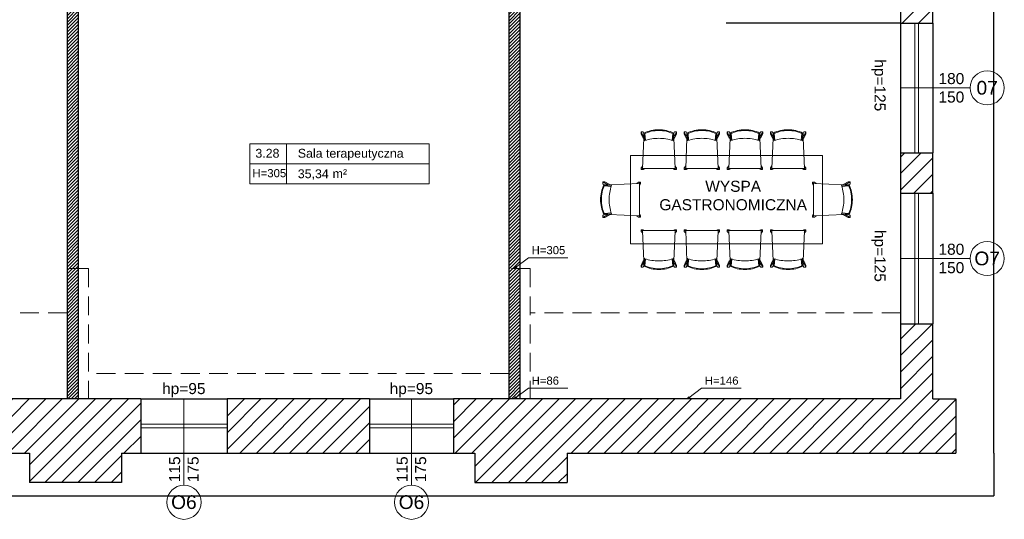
# Model space of a CAD drawing. Header units: millimetres. Extents: x 26866 to 1024070, y -428191 to 408885.
# Tile 41 of 248: x 213569 to 226918, y 244426 to 251204. Entities that reach past the tile are written whole.
import ezdxf

# ---------------------------------------------------------------- set-up
doc = ezdxf.new("R2010")
doc.units = ezdxf.units.MM
doc.header["$LTSCALE"] = 2
doc.linetypes.add('HIDDENX2', pattern=[19.05, 12.7, -6.35])
for name, color, linetype, lineweight in [('0_OPIS', 7, 'Continuous', 13), ('3DPLAN_A_OKNA', 153, 'Continuous', 5), ('3DPLAN_A_TABELKA POMIESZCZEŃ', 7, 'Continuous', 0), ('3DPLAN_A_WYSOKOŚCI ZMIANA', 144, 'HIDDENX2', 5), ('A_STOL_OPIS', 55, 'Continuous', 5), ('A_ZESTAWIENIE STOLARKI', 3, 'Continuous', 15), ('MN_cienka', 140, 'Continuous', 18), ('Opisy', 7, 'Continuous', 13)]:
    doc.layers.add(name, color=color, linetype=linetype, lineweight=lineweight)
for name, color, linetype in [('3DPLAN_A_KRESKOWANIE 1', 253, 'Continuous'), ('3DPLAN_A_OPIS', 8, 'Continuous'), ('3DPLAN_A_POMIESZCZENIE NUMER', 100, 'Continuous'), ('3DPLAN_K_DZIAŁOWA', 74, 'Continuous'), ('3DPLAN_K_DZIAŁOWA NISKIE', 134, 'Continuous'), ('3DPLAN_K_NOŚNA', 7, 'Continuous'), ('3DPLAN_K_OBRYS', 243, 'Continuous'), ('3DPLAN_K_OBRYS WIDOK', 242, 'Continuous'), ('A_POMIESZCZENIE OPIS', 100, 'Continuous')]:
    doc.layers.add(name, color=color, linetype=linetype)
doc.styles.add('ARIAL', font='arial.ttf')
doc.styles.add('TABEL1', font='txt')
doc.linetypes.add('ZIGZAG', pattern='A,0.00254,-5.08,[131,ltypeshp.shx,S=5.08,R=0,X=-5.08,Y=0],-10.16,[131,ltypeshp.shx,S=5.08,R=180,X=5.08,Y=0],-5.08', length=20.32254)

# ---------------------------------------------------------------- blocks, each defined once
blk = doc.blocks.new('tabelka dla tp')
at = {"layer": '3DPLAN_A_TABELKA POMIESZCZEŃ'}
for p, q in [((49.7, 54), (49.7, 0)), ((0, 27), (243.1, 27))]:
    blk.add_line(p, q, dxfattribs=at)
blk.add_lwpolyline([(0, 54), (243.1, 54), (243.1, 0), (0, 0)], close=True, dxfattribs=at)
at = {"layer": '3DPLAN_A_POMIESZCZENIE NUMER', "color": 7, "style": 'ARIAL'}
blk.add_attdef('NUMER', (2.2, 35.4), '', height=12, dxfattribs=at)
at = {"layer": 'A_POMIESZCZENIE OPIS', "insert": (112.2, 19.8), "char_height": 12, "width": 36.412, "attachment_point": 1, "style": 'ARIAL'}
blk.add_mtext('{\\C7;m²}', dxfattribs=at)
at = {"layer": 'A_POMIESZCZENIE OPIS', "color": 7, "style": 'ARIAL'}
for tag, p in [('NAZWA', (51.7, 35.4)), ('POWIERZCHNIA', (51.1, 7.2))]:
    blk.add_attdef(tag, p, '', height=12, dxfattribs=at)
blk = doc.blocks.new('A$C67737715')
for p, q in [((0, 514), (29, 460)), ((0, 489), (29, 428)), ((20, 16), (39, 428)), ((38, 498), (26, 515)), ((35, 474), (29, 460)), ((35, 458), (29, 428)), ((29, 428), (45, 428)), ((35, 474), (35, 458)), ((38, 495), (48, 397)), ((39, 497), (41, 493)), ((42, 428), (47, 398)), ((43, 487), (51, 397)), ((53, 493), (62, 400)), ((433, 493), (424, 400)), ((443, 487), (435, 397)), ((448, 495), (438, 397)), ((444, 428), (438, 398)), ((457, 428), (441, 428)), ((447, 497), (445, 493)), ((447, 498), (460, 515)), ((465, 16), (447, 428)), ((451, 474), (451, 458)), ((451, 474), (457, 460)), ((451, 458), (457, 428)), ((486, 514), (457, 460)), ((486, 489), (457, 428)), ((22, 49), (1, 25)), ((1, 25), (1, 0)), ((20, 15), (1, 0)), ((23, 13), (243, 13)), ((52, 13), (27, 0)), ((462, 13), (243, 13)), ((434, 13), (459, 0)), ((464, 49), (485, 25)), ((466, 15), (485, 0)), ((485, 25), (485, 0)), ((1, 0), (27, 0)), ((485, 0), (459, 0))]:
    blk.add_line(p, q)
for points in [[(26, 515), (0, 515), (0, 489)], [(460, 515), (486, 515), (486, 489)]]:
    blk.add_lwpolyline(points)
for centre, radius, start, end in [((240, 75), 470, 89.6441, 115.2926), ((246, 75), 470, 64.7074, 90.3559), ((163, 48), 445, 105.9846, 106.6651), ((163, 32), 445, 105.7911, 106.6651), ((240, 75), 460, 89.6364, 115.4649), ((243, -194), 622, 90, 108.0806), ((246, 75), 460, 64.5351, 90.3636), ((243, -194), 622, 71.9194, 90), ((323, 32), 445, 73.3349, 74.2089), ((323, 48), 445, 73.3349, 74.0154), ((49, 398), 2, 189.5379, 288.0806), ((437, 398), 2, 251.9194, 350.4621), ((23, 16), 3, 177.4067, 270), ((462, 16), 3, 270, 2.5933)]:
    blk.add_arc(centre, radius, start, end)
at = {"extrusion": (0, 0, -1)}
for centre, major_axis, ratio, start_param, end_param in [((40, 495), (-0.42, 4.15), 0.392535, 4.712389, 6.141025), ((41, 487), (0.64, -6.38), 0.255295, 3.677072, 4.763025)]:
    blk.add_ellipse(centre, major_axis=major_axis, ratio=ratio, start_param=start_param, end_param=end_param, dxfattribs=at)
for centre, major_axis, ratio, start_param, end_param in [((445, 487), (-0.64, -6.38), 0.255295, 3.677072, 4.763025), ((446, 495), (0.42, 4.15), 0.392535, 4.712389, 6.141025)]:
    blk.add_ellipse(centre, major_axis=major_axis, ratio=ratio, start_param=start_param, end_param=end_param)
blk = doc.blocks.new('III pietrooosoo')
at = {"layer": '3DPLAN_A_KRESKOWANIE 1'}
h = blk.add_hatch(dxfattribs=at)
h.set_pattern_fill('ANSI31', color=256, scale=5, style=0)
h.set_pattern_definition([(45, (29206.918, -39107.05), (-11.22532, 11.22532), [])])
h.paths.add_polyline_path([(26781.5, -39163.6), (26781.5, -38938.6), (26746.5, -38938.6), (26746.5, -39163.6)])
h.paths.add_polyline_path([(26746.5, -39423.6), (26776, -39423.6), (26776, -39388.3), (26746.5, -39388.3)])
h.paths.add_polyline_path([(26746.5, -38938.6), (26781.5, -38938.6), (26781.5, -39163.6), (26746.5, -39163.6)])
h.paths.add_polyline_path([(27369, -39343.1), (27369, -39410.1), (27376, -39410.1), (27376, -39403.1), (27411, -39403.1), (27411, -39383.8), (27409.4, -39383.8), (27410, -39384, -0.310329), (27410.4, -39384.6), (27410.4, -39387, -0.216272), (27410.2, -39387.5), (27409.5, -39388, -0.076898), (27409.4, -39388.1, 0.840818), (27409.5, -39388.8), (27410.2, -39388.8), (27410.2, -39389), (27409.5, -39389, -0.840818), (27409.3, -39388, 0.076898), (27409.4, -39387.9), (27410.1, -39387.4, 0.216272), (27410.3, -39387), (27410.3, -39384.6, 0.310329), (27410, -39384.1), (27409, -39383.8), (27409, -39316), (27411, -39316), (27411, -39109.1), (27397, -39109.1), (27397, -39304.1), (27327, -39304.1), (27327, -39321.1), (26830, -39321.1), (26830, -39251.1), (26809.5, -39251.1), (26809.5, -39321.1), (26781.5, -39321.1), (26781.5, -39387.1), (26811, -39387.1), (26811, -39343.1)])
h.paths.add_polyline_path([(28445, -38740.1), (28445, -38698.6), (28212, -38698.6), (28212, -38637.6), (28199, -38637.6), (28199, -38740.1)])
h.paths.add_polyline_path([(28624.5, -38658.6), (28602, -38658.6), (28602, -38698.6), (28560, -38698.6), (28560, -38740.1), (28624.5, -38740.1)])
h.paths.add_polyline_path([(28628, -38870.2), (28674.8, -38870.2), (28674.8, -38878.1), (28690, -38878.1), (28690, -38734.1), (28773, -38734.1), (28773, -38698.6), (28727, -38698.6), (28727, -38658.6), (28624.5, -38658.6), (28624.5, -38740.1), (28628, -38740.1)])
h.paths.add_polyline_path([(28674.8, -38878.1), (28674.8, -38870.2), (28628, -38870.2), (28628, -38897.2), (28649, -38897.2), (28649, -38878.1)])
h.paths.add_polyline_path([(28628, -38897.2), (28628, -38924.2), (28649, -38924.2), (28649, -38897.2)])
h.paths.add_polyline_path([(28649, -38924.2), (28628, -38924.2), (28628, -39029.1), (28205, -39029.1), (28205, -39046.1), (28246, -39046.1), (28246, -39098.1), (28619, -39098.1), (28619, -39148.3), (28649, -39148.3)])
h.paths.add_polyline_path([(28770, -39380.1), (28770, -39352.6), (28655, -39352.6), (28655, -39295.6), (28649, -39295.6), (28649, -39268.1), (28619, -39268.1), (28619, -39305.1), (28603, -39305.1), (28603, -39390.6), (28909, -39390.6), (28909, -39380.1)])
h.paths.add_polyline_path([(29255, -39636.1), (29255, -39479.1), (29254, -39456.1), (29254, -39299.1), (29206, -39299.1), (29206, -39365.1), (29138, -39365.1), (29138, -39390.6), (29243, -39390.6), (29243, -39525.6), (29130, -39525.6), (29130, -39588.6), (28897, -39588.6), (28897, -39613.1), (29205, -39613.1), (29205, -39636.1)])
h.paths.add_polyline_path([(28676, -39613.1), (28676, -39693.9), (28642, -39693.9), (28642, -39636.1), (28615, -39636.1), (28615, -39598.1), (28603, -39598.1), (28603, -39526.6), (28767, -39526.6), (28767, -39613.1)])
h.paths.add_polyline_path([(28575.6, -39665.5), (28722.9, -39665.5), (28722.9, -39699.9), (28575.6, -39699.9)], flags=9)
h.paths.add_polyline_path([(28642, -39693.9), (28642, -39906.1), (28676, -39906.1), (28676, -39693.9)])
h.paths.add_polyline_path([(29061, -38734.1), (29061, -38698.6), (28888, -38698.6), (28888, -38734.1)])
h.paths.add_polyline_path([(29349, -38734.1), (29349, -38698.6), (29325, -38698.6), (29325, -38658.6), (29200, -38658.6), (29200, -38698.6), (29176, -38698.6), (29176, -38734.1)])
h.paths.add_polyline_path([(29637, -38698.6), (29464, -38698.6), (29464, -38734.1), (29637, -38734.1)])
h.paths.add_polyline_path([(29925, -38734.1), (29925, -38698.6), (29902, -38698.6), (29902, -38658.6), (29777, -38658.6), (29777, -38698.6), (29752, -38698.6), (29752, -38734.1)])
h.paths.add_polyline_path([(30040, -38734.1), (30235, -38734.1), (30235, -38698.6), (30040, -38698.6)])
h.paths.add_polyline_path([(30525, -38734.1), (30525, -38698.6), (30503, -38698.6), (30503, -38658.6), (30378, -38658.6), (30378, -38698.6), (30350, -38698.6), (30350, -38734.1)])
h.paths.add_polyline_path([(30835, -38734.1), (30835, -38698.6), (30642, -38698.6), (30642, -38734.1)])
h.paths.add_polyline_path([(31049, -38768.6), (31551, -38768.6), (31551, -38841.1), (31595, -38841.1), (31595, -38734.1), (31626, -38734.1), (31626, -38698.6), (31099, -38698.6), (31099, -38658.6), (30974, -38658.6), (30974, -38698.6), (30949, -38698.6), (30949, -38734.1), (31049, -38734.1)])
h.paths.add_polyline_path([(31551, -39073.1), (31595, -39073.1), (31595, -39018.1), (31551, -39018.1)])
h.paths.add_polyline_path([(31551, -39378.1), (31595, -39378.1), (31595, -39250.1), (31551, -39250.1)])
h.paths.add_polyline_path([(31595, -39684.1), (31595, -39554.1), (31551, -39554.1), (31551, -39684.1)])
h.paths.add_polyline_path([(31595, -39915.1), (31595, -39860.1), (31551, -39860.1), (31551, -39915.1)])
h.paths.add_polyline_path([(31551, -40194.1), (30945, -40194.1), (30945, -40267.6), (30974, -40267.6), (30974, -40307.6), (31099, -40307.6), (31099, -40267.6), (31626, -40267.6), (31626, -40194.1), (31595, -40194.1), (31595, -40092.1), (31551, -40092.1), (31551, -40194.1)], is_closed=False)
h.paths.add_polyline_path([(30638, -40267.6), (30831, -40267.6), (30831, -40194.1), (30638, -40194.1)])
h.paths.add_polyline_path([(30346, -40194.1), (30346, -40267.6), (30370, -40267.6), (30370, -40307.6), (30495, -40307.6), (30495, -40267.6), (30521, -40267.6), (30521, -40194.1)])
h.paths.add_polyline_path([(30036, -40267.6), (30231, -40267.6), (30231, -40194.1), (30036, -40194.1)])
h.paths.add_polyline_path([(29776, -40161.1), (29763, -40161.1), (29763, -40198.1), (29742, -40198.1), (29742, -40267.6), (29769, -40267.6), (29769, -40307.6), (29894, -40307.6), (29894, -40267.6), (29921, -40267.6), (29921, -40194.1), (29776, -40194.1)])
h.paths.add_polyline_path([(29432, -40198.1), (29432, -40267.6), (29627, -40267.6), (29627, -40198.1)])
h.paths.add_polyline_path([(29141, -40198.1), (29141, -40267.6), (29162, -40267.6), (29162, -40307.6), (29287, -40307.6), (29287, -40267.6), (29317, -40267.6), (29317, -40198.1)])
h.paths.add_polyline_path([(28832, -40198.1), (28832, -40267.6), (29026, -40267.6), (29026, -40198.1)])
h.paths.add_polyline_path([(28542, -40267.6), (28571, -40267.6), (28571, -40307.6), (28696, -40307.6), (28696, -40267.6), (28717, -40267.6), (28717, -40198.1), (28597.4, -40198.1), (28597.1, -40198.3, -2.544085), (28595.1, -40198.1), (28542, -40198.1)])
h.paths.add_polyline_path([(28230, -40267.6), (28427, -40267.6), (28427, -40198.1), (28230, -40198.1)])
h.paths.add_polyline_path([(28026.6, -40155.7), (28026.6, -40307.6), (28071, -40307.6), (28071, -40267.6), (28115, -40267.6), (28115, -40198.1), (28038, -40198.1), (28038, -40155.7)])
h.paths.add_polyline_path([(28026.6, -40155.7), (27982, -40155.7), (27982, -40201.1), (27902, -40201.1), (27902, -40267.6), (27946, -40267.6), (27946, -40307.6), (28026.6, -40307.6)])
h.paths.add_polyline_path([(27917, -39798.8), (27920.1, -39798.8), (27920.1, -39852.8), (27917, -39852.8), (27917, -39912.1), (27982, -39912.1), (27982, -40155.7), (28026.6, -40155.7), (28026.6, -39747.1), (27917, -39747.1)])
h.paths.add_polyline_path([(28038, -39913.1), (28092, -39913.1), (28092, -39758.1), (28038, -39758.1), (28038, -39747.1), (28026.6, -39747.1), (28026.6, -40155.7), (28038, -40155.7)])
h.paths.add_polyline_path([(27951, -39566.1), (27951, -39590.1), (27957, -39590.1), (27957, -39657.1), (28026.6, -39657.1), (28026.6, -39566.1)])
h.paths.add_polyline_path([(28162, -39588.1), (28045, -39588.1), (28045, -39598.1), (28162, -39598.1)])
h.paths.add_polyline_path([(27591, -40201.1), (27591, -40267.6), (27727, -40267.6), (27727, -40201.1)])
h.paths.add_polyline_path([(26781.5, -40201.1), (26781.5, -40267.6), (27232, -40267.6), (27232, -40307.6), (27357, -40307.6), (27357, -40267.6), (27416, -40267.6), (27416, -40201.1)])
h.paths.add_polyline_path([(26809.5, -40155.7), (26809.5, -40201.1), (26865, -40201.1), (26865, -40155.7)])
h.paths.add_polyline_path([(26809.5, -40088.1), (26809.5, -40155.7), (26865, -40155.7), (26865, -40088.1)])
h.paths.add_polyline_path([(26809.5, -40085.1), (26809.5, -40088.1), (26865, -40088.1), (26865, -40085.1)])
h.paths.add_polyline_path([(26809.5, -39863.1), (26809.5, -39910.1), (26865, -39910.1), (26865, -39863.1)])
h.paths.add_polyline_path([(27409, -39315.6), (27409, -39313.4), (27411, -39313.5), (27409.1, -39313.5), (27409.1, -39315.5), (27411, -39315.6)], flags=16)
h.paths.add_polyline_path([(28819.9, -39558.9), (28844, -39558.9), (28844, -39578.9), (28819.9, -39578.9)], flags=24)
h.paths.add_polyline_path([(28614.3, -39470.4), (28614.3, -39446.7), (28634.3, -39446.7), (28634.3, -39470.4)], flags=24)
h.paths.add_polyline_path([(28699.2, -39459.3), (28892.6, -39459.3), (28892.6, -39432.3), (28699.2, -39432.3)])
h.paths.add_polyline_path([(28699.2, -39486.3), (28892.6, -39486.3), (28892.6, -39459.3), (28699.2, -39459.3)])
h.paths.add_polyline_path([(28699.2, -39432.3), (28892.6, -39432.3), (28892.6, -39486.3), (28699.2, -39486.3)])
h.paths.add_polyline_path([(31282.9, -38730.8), (31332.2, -38730.8), (31332.2, -38753), (31282.9, -38753)], flags=24)
h.paths.add_polyline_path([(31048.2, -38730.8), (31088.9, -38730.8), (31088.9, -38753), (31048.2, -38753)], flags=24)
h.paths.add_polyline_path([(31265.2, -38739.9, 1), (31262.7, -38738.1, 1)], flags=16)
h.paths.add_polyline_path([(28712.1, -39463.6), (28749.2, -39463.6), (28749.2, -39484.1), (28712.1, -39484.1)], flags=8)
h.paths.add_polyline_path([(28712.6, -39435.9), (28779.5, -39435.9), (28779.5, -39457.5), (28712.6, -39457.5)], flags=8)
h.paths.add_polyline_path([(28654.7, -39435.9), (28689.5, -39435.9), (28689.5, -39454.1), (28654.7, -39454.1)], flags=8)
h.paths.add_polyline_path([(28758.7, -39460.6), (28782.8, -39460.6), (28782.8, -39484.6), (28758.7, -39484.6)], flags=8)
h.paths.add_polyline_path([(28699.2, -39460.9), (28699.2, -39483.1), (28699.6, -39483.1), (28699.6, -39460.9)], flags=8)
at = {"layer": '3DPLAN_A_OPIS', "lineweight": 0, "transparency": 33554687}
h = blk.add_hatch(dxfattribs=at)
h.set_pattern_fill('ANSI31', color=1)
h.set_pattern_definition([(45, (-708.4828, 5623.021), (-2.24506403, 2.24506403), [])])
h.paths.add_polyline_path([(30436, -39637.1), (30421, -39637.1), (30421, -40017.1), (30436, -40017.1), (30436, -39637.1)], is_closed=False)
h.paths.add_polyline_path([(30421, -40194.1), (30436, -40194.1), (30436, -40017.1), (30421, -40017.1), (30421, -40194.1)], is_closed=False)
h.paths.add_polyline_path([(30690.1, -39586.1), (30690.1, -39571.1), (30469, -39571.1), (30469, -39586.1), (30690.1, -39586.1)], is_closed=False)
h.paths.add_polyline_path([(30793.1, -39571.1), (30793.1, -39586.1), (31007, -39586.1), (31007, -39571.1), (30793.1, -39571.1)], is_closed=False)
h.paths.add_polyline_path([(31035, -39626.1), (31020, -39626.1), (31020, -40017.1), (31028.8, -40017.1, -1.396613), (31030.4, -40014.7), (31035, -40011.3), (31035, -39626.1)], is_closed=False)
h.paths.add_polyline_path([(31035, -40017.1), (31029.6, -40017.1, -0.135697), (31028.8, -40017.1), (31020, -40017.1), (31020, -40194.1), (31029.2, -40194.1, -1.610057), (31030.4, -40191.7), (31035, -40188.2), (31035, -40017.1)], is_closed=False)
at = {"layer": '3DPLAN_A_TABELKA POMIESZCZEŃ', "ltscale": 0.5}
for points in [[(31030.7, -40015.6, -13.985421), (31030.6, -40015.2, -0.071503)], [(31030.7, -40192.6, -13.985421), (31030.6, -40192.1, -0.071503)], [(31265.5, -40192.6, -13.985421), (31265.4, -40192.1, -0.071503)]]:
    blk.add_hatch(color=7, dxfattribs=at).paths.add_polyline_path(points)
at = {"layer": '3DPLAN_A_OKNA'}
for p, q in [((31570.5, -39860.1), (31570.5, -39684.1)), ((31575.5, -39684.1), (31575.5, -39860.1)), ((31570.5, -40092.1), (31570.5, -39915.1)), ((31575.5, -39915.1), (31575.5, -40092.1)), ((30521, -40228.3), (30638, -40228.3)), ((30521, -40233.3), (30638, -40233.3)), ((30831, -40228.3), (30945, -40228.3)), ((30831, -40233.3), (30945, -40233.3))]:
    blk.add_line(p, q, dxfattribs=at)
at = {"layer": '3DPLAN_A_OPIS', "color": 1, "lineweight": 30}
for p, q in [((31020, -39626.1), (31020, -40194.1)), ((31035, -39626.1), (31035, -40194.1)), ((30421, -39637.1), (30421, -40194.1)), ((30436, -39637.1), (30436, -40194.1))]:
    blk.add_line(p, q, dxfattribs=at)
at = {"layer": '3DPLAN_A_TABELKA POMIESZCZEŃ', "color": 7, "ltscale": 0.5}
for p, q in [((31029.2, -40015.6), (31046.6, -40002.5)), ((31046.6, -40002.5), (31100.2, -40002.5)), ((31029.2, -40192.6), (31046.6, -40179.5)), ((31046.6, -40179.5), (31100.2, -40179.5)), ((31264, -40192.6), (31281.3, -40179.5)), ((31281.3, -40179.5), (31335, -40179.5))]:
    blk.add_line(p, q, dxfattribs=at)
for centre in [(31029.2, -40015.6), (31029.2, -40192.6), (31264, -40192.6)]:
    blk.add_circle(centre, 1.51, dxfattribs=at)
at = {"layer": '3DPLAN_A_WYSOKOŚCI ZMIANA'}
for p, q in [((30421, -40017.1), (30421, -40194.1)), ((30450, -40017.1), (30421, -40017.1)), ((30450, -40017.1), (30450, -40194.1)), ((31049, -40017.1), (31020, -40017.1)), ((31020, -40017.1), (31020, -40194.1)), ((31049, -40017.1), (31049, -40194.1)), ((30421, -40077.1), (29776, -40077.1)), ((31551, -40077.1), (31049, -40077.1)), ((31020, -40159.6), (30450, -40159.6))]:
    blk.add_line(p, q, dxfattribs=at)
at = {"layer": '3DPLAN_K_DZIAŁOWA', "linetype": 'ZIGZAG', "ltscale": 0.5}
blk.add_line((31551, -39684.1), (31314.5, -39684.1), dxfattribs=at)
at = {"layer": '3DPLAN_K_DZIAŁOWA NISKIE'}
for p, q in [((31551, -39684.1), (31551, -39860.1)), ((31551, -39915.1), (31551, -40092.1)), ((30521, -40194.1), (30638, -40194.1)), ((30831, -40194.1), (30945, -40194.1))]:
    blk.add_line(p, q, dxfattribs=at)
at = {"layer": '3DPLAN_K_NOŚNA'}
for p, q in [((31551, -39554.1), (31551, -39684.1)), ((31551, -39684.1), (31595, -39684.1)), ((31551, -39860.1), (31551, -39915.1)), ((31551, -39860.1), (31595, -39860.1)), ((31551, -39915.1), (31595, -39915.1)), ((31551, -40092.1), (31551, -40194.1)), ((31551, -40092.1), (31595, -40092.1)), ((30521, -40194.1), (30346, -40194.1)), ((30521, -40194.1), (30521, -40267.6)), ((30638, -40194.1), (30638, -40267.6)), ((30831, -40194.1), (30638, -40194.1)), ((30831, -40194.1), (30831, -40267.6)), ((30945, -40194.1), (30945, -40267.6)), ((31551, -40194.1), (30945, -40194.1))]:
    blk.add_line(p, q, dxfattribs=at)
at = {"layer": '3DPLAN_K_OBRYS'}
for p, q in [((31595, -39684.1), (31595, -39554.1)), ((31595, -39915.1), (31595, -39860.1)), ((31595, -40194.1), (31595, -40092.1)), ((31595, -40194.1), (31626, -40194.1)), ((31626, -40194.1), (31626, -40267.6)), ((30346, -40267.6), (30370, -40267.6)), ((30370, -40267.6), (30370, -40307.6)), ((30495, -40267.6), (30495, -40307.6)), ((30495, -40267.6), (30521, -40267.6)), ((30638, -40267.6), (30831, -40267.6)), ((30945, -40267.6), (30974, -40267.6)), ((30974, -40267.6), (30974, -40307.6)), ((31099, -40267.6), (31099, -40307.6)), ((31099, -40267.6), (31626, -40267.6)), ((30495, -40307.6), (30370, -40307.6)), ((30974, -40307.6), (31099, -40307.6))]:
    blk.add_line(p, q, dxfattribs=at)
at = {"layer": '3DPLAN_K_OBRYS WIDOK'}
for p, q in [((31677.5, -40267.6), (31677.5, -38698.6)), ((31595, -39684.1), (31595, -39860.1)), ((31595, -39915.1), (31595, -40092.1)), ((30521, -40267.6), (30638, -40267.6)), ((30831, -40267.6), (30945, -40267.6)), ((31677.5, -40267.6), (31677.5, -40325.6)), ((26746.5, -40325.6), (31677.5, -40325.6))]:
    blk.add_line(p, q, dxfattribs=at)
at = {"layer": 'A_STOL_OPIS'}
for p, q in [((31551, -39772.1), (31645.3, -39772.1)), ((31551, -40003.6), (31645.3, -40003.6)), ((30579.5, -40310.9), (30579.5, -40194.1)), ((30888, -40310.9), (30888, -40194.1))]:
    blk.add_line(p, q, dxfattribs=at)
at = {"layer": 'A_ZESTAWIENIE STOLARKI', "ltscale": 0.25}
for centre in [(31668.5, -39772.1), (31668.5, -40003.6), (30579.5, -40334.2), (30888, -40334.2)]:
    blk.add_circle(centre, 23.2, dxfattribs=at)
at = {"layer": 'MN_cienka', "color": 0}
blk.add_lwpolyline([(31185.1, -39983.7), (31445.1, -39983.7), (31445.1, -39863.7), (31185.1, -39863.7)], close=True, dxfattribs=at)
at = {"layer": '3DPLAN_A_TABELKA POMIESZCZEŃ', "ltscale": 0.5}
ref = blk.add_blockref('tabelka dla tp', (30668.9, -39902.2), dxfattribs=at)
ref.add_attrib('NUMER', '3.28', (30676.4, -39866.8), dxfattribs={"layer": '3DPLAN_A_POMIESZCZENIE NUMER', "color": 0, "height": 12, "style": 'ARIAL'})
ref.add_attrib('NAZWA', 'Sala terapeutyczna', (30733.9, -39866.8), dxfattribs={"layer": 'A_POMIESZCZENIE OPIS', "color": 0, "height": 12, "style": 'ARIAL'})
ref.add_attrib('POWIERZCHNIA', '35,34', (30733.9, -39894.6), dxfattribs={"layer": 'A_POMIESZCZENIE OPIS', "color": 0, "height": 12, "style": 'ARIAL'})
at = {"layer": 'MN_cienka', "color": 0, "extrusion": (0, 0, -1), "xscale": 0.09900000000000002, "yscale": 0.09900000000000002, "zscale": -0.09900000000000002}
for p in [(-31247.4, -39882.9), (-31305.8, -39882.9), (-31364.2, -39882.9), (-31422.7, -39882.9)]:
    blk.add_blockref('A$C67737715', p, dxfattribs=at)
at = {"layer": 'MN_cienka', "color": 0, "extrusion": (0, 0, -1), "xscale": -0.09900000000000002, "yscale": 0.09900000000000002, "zscale": -0.09900000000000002, "rotation": 270}
blk.add_blockref('A$C67737715', (-31198.4, -39947.8), dxfattribs=at)
at = {"layer": 'MN_cienka', "extrusion": (0, 0, -1), "yscale": 0.09900000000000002, "zscale": -0.09900000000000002}
for p, xscale, rotation in [((-31431.8, -39947.8), 0.09900000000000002, 90.00000000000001), ((-31247.4, -39964.5), -0.09900000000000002, 180), ((-31305.8, -39964.5), -0.09900000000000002, 180), ((-31364.2, -39964.5), -0.09900000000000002, 180), ((-31422.7, -39964.5), -0.09900000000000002, 180)]:
    blk.add_blockref('A$C67737715', p, dxfattribs=dict(at, xscale=xscale, rotation=rotation))
at = {"layer": '3DPLAN_A_OPIS', "color": 1, "lineweight": 30, "style": 'ARIAL'}
blk.add_attdef('31,21M2', (31149.9, -39031.4), '', height=12, dxfattribs=at)
at = {"layer": '3DPLAN_A_TABELKA POMIESZCZEŃ', "color": 7, "ltscale": 0.5, "char_height": 11, "width": 59.207, "attachment_point": 1, "style": 'ARIAL'}
for s, insert in [('H=305', (30672.5, -39882.3)), ('H=305', (31050.9, -39986.7)), ('H=86', (31050.9, -40163.7)), ('H=146', (31285.7, -40163.7))]:
    blk.add_mtext(s, dxfattribs=dict(at, insert=insert))
at = {"layer": '3DPLAN_A_TABELKA POMIESZCZEŃ', "ltscale": 0.5, "style": 'ARIAL'}
blk.add_attdef('REJESTRACJA', (28148.5, -39789.9), '', height=12, dxfattribs=at)
at = {"layer": 'A_STOL_OPIS', "ltscale": 0.2, "char_height": 15, "attachment_point": 5, "style": 'TABEL1'}
for insert in [(31620, -39772.1), (31620, -40003.6)]:
    blk.add_mtext_dynamic_manual_height_columns('\\pxqc;{\\fArial|b0|i0|c238|p34;180\\P150}', width=72.901, gutter_width=100, heights=[0], dxfattribs=dict(at, insert=insert))
at = {"layer": 'A_STOL_OPIS', "ltscale": 0.2, "char_height": 15, "attachment_point": 5, "rotation": 90, "style": 'TABEL1'}
for insert in [(30579.5, -40289.5), (30888, -40289.5)]:
    blk.add_mtext_dynamic_manual_height_columns('\\pxqc;{\\fArial|b0|i0|c238|p34;115\\P175}', width=72.901, gutter_width=100, heights=[0], dxfattribs=dict(at, insert=insert))
at = {"layer": 'A_ZESTAWIENIE STOLARKI', "ltscale": 0.2, "char_height": 15, "attachment_point": 1, "rotation": 270, "style": 'TABEL1'}
for insert in [(31530.8, -39732.1), (31530.8, -39963.6)]:
    blk.add_mtext_dynamic_manual_height_columns('\\pxqc;{\\fArial|b0|i0|c238|p34;hp=125}', width=72.901, gutter_width=100, heights=[0], dxfattribs=dict(at, insert=insert))
at = {"layer": 'A_ZESTAWIENIE STOLARKI', "ltscale": 0.2, "style": 'TABEL1'}
for s, insert, char_height, attachment_point in [('{\\fArial|b0|i0|c238|p34;07}', (31668.5, -39772.1), 18.59, 5), ('{\\fArial|b0|i0|c238|p34;O7}', (31668.5, -40003.6), 18.59, 5), ('\\pxqc;{\\fArial|b0|i0|c238|p34;hp=95}', (30542.9, -40172.5), 15, 1), ('\\pxqc;{\\fArial|b0|i0|c238|p34;hp=95}', (30851.4, -40172.5), 15, 1), ('{\\fArial|b0|i0|c238|p34;O6}', (30579.5, -40334.2), 18.59, 5), ('{\\fArial|b0|i0|c238|p34;O6}', (30888, -40334.2), 18.59, 5)]:
    blk.add_mtext_dynamic_manual_height_columns(s, width=72.901, gutter_width=100, heights=[0], dxfattribs=dict(at, insert=insert, char_height=char_height, attachment_point=attachment_point))
at = {"layer": 'Opisy', "ltscale": 0.5, "insert": (31189.2, -39898.1), "char_height": 15, "width": 269.952, "attachment_point": 1, "style": 'ARIAL'}
blk.add_mtext('\\pxqc;WYSPA \\PGASTRONOMICZNA', dxfattribs=at)

msp = doc.modelspace()

# ---------------------------------------------------------------- block references
at = {"layer": '0_OPIS', "xscale": 10, "yscale": 10, "zscale": 10}
msp.add_blockref('III pietrooosoo', (-90000, 648000), dxfattribs=at)

doc.saveas('drawing.dxf')
